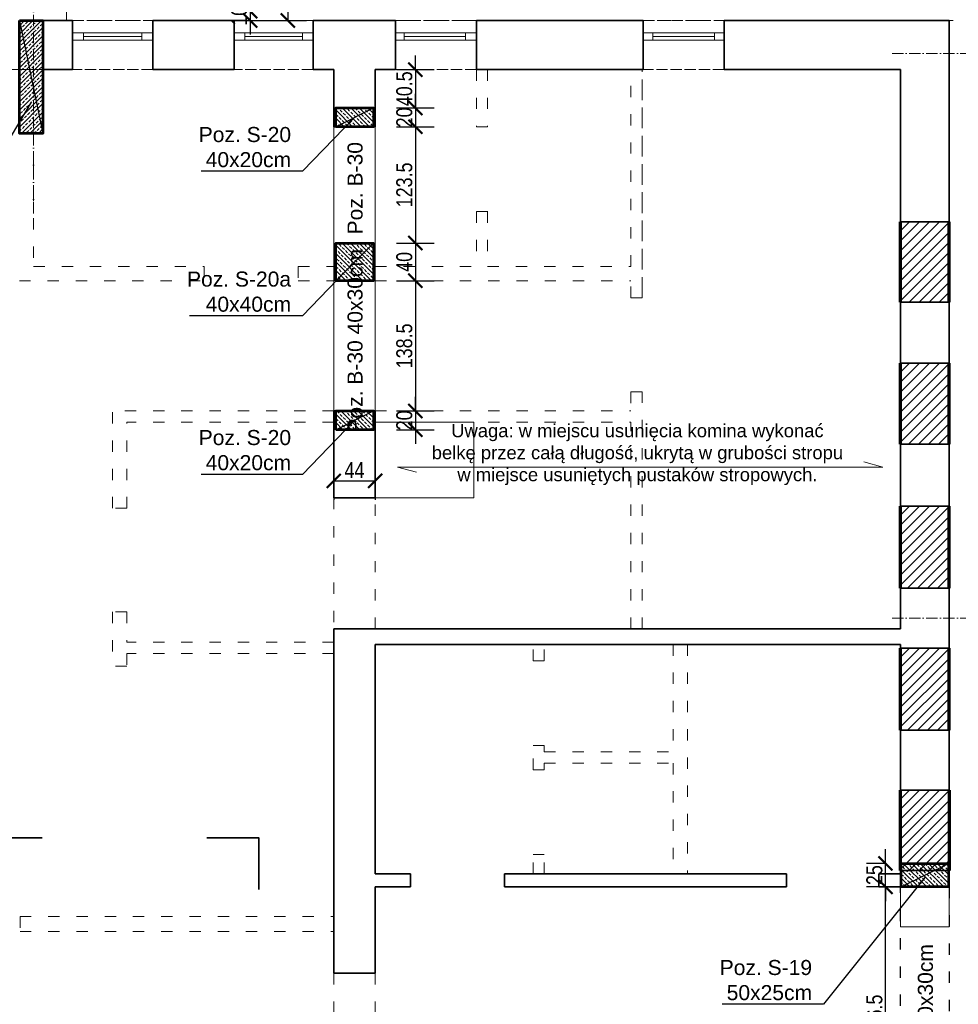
# Model space of a CAD drawing. Header units: inches. Extents: x 201967 to 338763, y -32705 to 30884.
# Tile 131 of 236: x 319949 to 320946, y 4881 to 5927. Entities that reach past the tile are written whole.
import ezdxf

# ---------------------------------------------------------------- set-up
doc = ezdxf.new("R2010")
doc.units = ezdxf.units.IN
doc.header["$MEASUREMENT"] = 0
for name, pattern in [('ACAD_ISO02W100', [15, 12, -3]), ('ACAD_ISO03W100', [30, 12, -18]), ('ACAD_ISO10W100', [18, 12, -3, 0, -3])]:
    doc.linetypes.add(name, pattern=pattern)
for name, color, linetype, lineweight in [('00 b ŚCIANY nowe-zamurowania', 242, 'Continuous', 70), ('00 d ŚCIANY wyburzenia', 254, 'WYBURZENIA', 9), ('01 a1 KONSTRUKCJA żelebet', 200, 'Continuous', 53), ('01 b KONSTRUKCJA belki', 92, 'ACAD_ISO03W100', 30), ('01h1 KONSTRUKCJA pozycje stropy', 253, 'Continuous', 13), ('01h2 KONSTRUKCJA pozycje belki', 254, 'Continuous', 13), ('01h3 KONSTRUKCJA pozycje słupy', 252, 'Continuous', 13), ('02 b ściany dziłowe cienkie', 6, 'ACAD_ISO03W100', 13), ('11 OSIE ściany', 2, 'ACAD_ISO10W100', 5), ('12 PRZERYWANE 1', 73, 'ACAD_ISO03W100', 9), ('90 WYMIAR', 155, 'Continuous', 9), ('91 PRZEKROJE', 7, 'Continuous', 35), ('_proj_MURY konstr', 1, 'Continuous', 20), ('_proj_SCHODY', 2, 'Continuous', 9), ('K_kreskowanie', 251, 'Continuous', 0), ('okna', 5, 'Continuous', 0)]:
    doc.layers.add(name, color=color, linetype=linetype, lineweight=lineweight)
doc.styles.add('100 arial', font='arial.ttf', dxfattribs={"width": 0.8, "height": 17})
doc.styles.add('arialcce', font='arial.ttf')
doc.styles.add('OPIS', font='arial.ttf')
doc.styles.add('RomanS', font='romans.shx')
doc.styles.get("Standard").update_dxf_attribs({"font": 'arial.ttf'})
doc.linetypes.add('WYBURZENIA', pattern='A,12.7,-0.01,["X",Standard,S=2.54,R=0,X=0,Y=-1.27],-0.01', length=12.72)
doc.dimstyles.new('100', dxfattribs={"dimscale": 10, "dimtxt": 17, "dimasz": 1.5, "dimexe": 2, "dimexo": 2, "dimgap": 0.3, "dimtad": 1, "dimdec": 1, "dimrnd": 0.5, "dimdsep": 46, "dimtxsty": '100 arial', "dimblk": 'ARCHTICK', "dimcen": 10, "dimclrd": 256, "dimclre": 256, "dimclrt": 256, "dimadec": 0, "dimazin": 0, "dimtfac": 1, "dimtdec": 1, "dimtix": 1, "dimtmove": 1, "dimatfit": 3, "dimfxl": 2, "dimfxlon": 1, "dimtolj": 1, "dimarcsym": 0})
doc.dimstyles.new('DIM100txt12', dxfattribs={"dimtxt": 12, "dimasz": 1.05, "dimexe": 0, "dimexo": 8, "dimgap": 4, "dimtad": 1, "dimdec": 7, "dimrnd": 0.5, "dimdsep": 46, "dimtxsty": 'RomanS', "dimblk1": 'DIM', "dimblk2": 'DIM', "dimsah": 1, "dimcen": 0.09, "dimse1": 1, "dimse2": 1, "dimclrt": 256, "dimadec": 1, "dimazin": 0, "dimtfac": 1, "dimtdec": 7, "dimtix": 1, "dimtofl": 0, "dimtmove": 2, "dimatfit": 3, "dimfxl": 1, "dimtolj": 1, "dimtzin": 0, "dimarcsym": 0})
pattern_1 = [(45, (0, -25), (-4.49013, 4.49013), []), (45, (4.49, -25), (-4.49013, 4.49013), [3.175, -1.5875])]

# ---------------------------------------------------------------- blocks, each defined once
blk = doc.blocks.new('1 osie 2 część BPPZ')
at = {"layer": '11 OSIE ściany'}
for p, q in [((-95.3, 0), (1219, 0)), ((-95.3, -600), (1219, -600))]:
    blk.add_line(p, q, dxfattribs=at)
blk = doc.blocks.new('*U1132')
at = {"lineweight": 5, "ltscale": 0.25}
h = blk.add_hatch(dxfattribs=at)
h.set_pattern_fill('ANSI33', color=5, style=0)
h.set_pattern_definition(pattern_1)
h.paths.add_polyline_path([(0, 0), (0, -25), (120, -25), (120, 0)])
blk.add_lwpolyline([(0, 0), (0, -25), (120, -25), (120, 0)], close=True)
at = {"layer": 'Defpoints'}
blk.add_line((0, 0), (120, -25), dxfattribs=at)
blk = doc.blocks.new('1 osie 1 część BPPZ')
at = {"layer": '11 OSIE ściany'}
blk.add_line((-1007.4, -170), (-1007.4, 870), dxfattribs=at)
blk = doc.blocks.new('1 przekroje jagielońska')
at = {"layer": '91 PRZEKROJE'}
for points in [[(-2172.1, -778), (-2172.1, -833), (-2117.1, -833)], [(-1887.1, -888), (-1887.1, -833), (-1942.1, -833)]]:
    blk.add_lwpolyline(points, dxfattribs=at)
blk = doc.blocks.new('*U1189')
at = {"lineweight": 5, "ltscale": 0.25}
h = blk.add_hatch(dxfattribs=at)
h.set_pattern_fill('ANSI33', color=5, style=0)
h.set_pattern_definition(pattern_1)
h.paths.add_polyline_path([(0, 0), (0, -20), (40, -20), (40, 0)])
blk.add_lwpolyline([(0, 0), (0, -20), (40, -20), (40, 0)], close=True)
at = {"layer": 'Defpoints'}
blk.add_line((0, 0), (40, -20), dxfattribs=at)
blk = doc.blocks.new('*U1171')
at = {"lineweight": 5, "ltscale": 0.25}
h = blk.add_hatch(dxfattribs=at)
h.set_pattern_fill('ANSI33', color=5, style=0)
h.set_pattern_definition(pattern_1)
h.paths.add_polyline_path([(0, 0), (0, -40), (40, -40), (40, 0)])
blk.add_lwpolyline([(0, 0), (0, -40), (40, -40), (40, 0)], close=True)
at = {"layer": 'Defpoints'}
blk.add_line((0, 0), (40, -40), dxfattribs=at)
blk = doc.blocks.new('*U1186')
at = {"lineweight": 5, "ltscale": 0.25}
h = blk.add_hatch(dxfattribs=at)
h.set_pattern_fill('ANSI33', color=5, style=0)
h.set_pattern_definition(pattern_1)
h.paths.add_polyline_path([(0, 0), (0, -25), (50, -25), (50, 0)])
blk.add_lwpolyline([(0, 0), (0, -25), (50, -25), (50, 0)], close=True)
at = {"layer": 'Defpoints'}
blk.add_line((0, 0), (50, -25), dxfattribs=at)
blk = doc.blocks.new('DIM')
for p, q in [((0, -13), (0, 13)), ((8, 0), (-8, 0))]:
    blk.add_line(p, q)
at = {"const_width": 1.71}
blk.add_lwpolyline([(5.71, 5.71), (-5.71, -5.71)], dxfattribs=at)
blk = doc.blocks.new('_ARCHTICK')
at = {"color": 0, "linetype": 'ByBlock', "const_width": 0.15}
blk.add_lwpolyline([(-0.5, -0.5), (0.5, 0.5)], dxfattribs=at)
blk = doc.blocks.new('*D1743')
at = {"layer": '90 WYMIAR', "lineweight": -2, "transparency": 16777216}
for p, q in [((322365.5, 6120.9), (322405.5, 6120.9)), ((322385.5, 5890.9), (322385.5, 6120.9)), ((322365.5, 5890.9), (322405.5, 5890.9))]:
    blk.add_line(p, q, dxfattribs=at)
at = {"layer": 'Defpoints', "color": 0, "transparency": 16777216}
for p in [(320064.1, 6120.9), (322385.5, 6120.9), (322190.5, 5890.9)]:
    blk.add_point(p, dxfattribs=at)
at = {"layer": '90 WYMIAR', "lineweight": -2, "transparency": 16777216, "xscale": 15, "yscale": 15, "zscale": 15}
for p, rotation in [((322385.5, 6120.9), 90), ((322385.5, 5890.9), 270)]:
    blk.add_blockref('_ARCHTICK', p, dxfattribs=dict(at, rotation=rotation))
at = {"layer": '90 WYMIAR', "transparency": 16777216, "insert": (322373.8, 6005.9), "char_height": 17, "attachment_point": 5, "rotation": 90, "style": '100 arial'}
blk.add_mtext('\\A1;230', dxfattribs=at)
blk = doc.blocks.new('*D1767')
at = {"layer": '90 WYMIAR', "lineweight": -2, "transparency": 16777216}
for p, q in [((320936.7, 6135.6), (320936.7, 6175.6)), ((320956.5, 6135.6), (320956.5, 6175.6)), ((320936.7, 6155.6), (320921.7, 6155.6)), ((320956.5, 6155.6), (320936.7, 6155.6)), ((320956.5, 6155.6), (320971.5, 6155.6))]:
    blk.add_line(p, q, dxfattribs=at)
at = {"layer": 'Defpoints', "color": 0, "transparency": 16777216}
for p in [(320936.7, 6155.6), (320936.7, 5924.1), (320956.5, 5890.9)]:
    blk.add_point(p, dxfattribs=at)
at = {"layer": '90 WYMIAR', "lineweight": -2, "transparency": 16777216, "xscale": 15, "yscale": 15, "zscale": 15}
blk.add_blockref('_ARCHTICK', (320936.7, 6155.6), dxfattribs=at)
at = {"layer": '90 WYMIAR', "lineweight": -2, "transparency": 16777216, "xscale": 15, "yscale": 15, "zscale": 15, "rotation": 180}
blk.add_blockref('_ARCHTICK', (320956.5, 6155.6), dxfattribs=at)
at = {"layer": '90 WYMIAR', "transparency": 16777216, "insert": (320946.6, 6167.3), "char_height": 17, "attachment_point": 5, "style": '100 arial'}
blk.add_mtext('\\A1;20', dxfattribs=at)
blk = doc.blocks.new('*D1732')
at = {"layer": '90 WYMIAR', "lineweight": -2, "transparency": 16777216}
for p, q in [((320194.3, 5935.9), (320194.3, 5950.9)), ((320174.3, 5935.9), (320214.3, 5935.9)), ((320194.3, 5935.9), (320194.3, 5925.9)), ((320174.3, 5925.9), (320214.3, 5925.9)), ((320194.3, 5925.9), (320194.3, 5910.9))]:
    blk.add_line(p, q, dxfattribs=at)
at = {"layer": 'Defpoints', "color": 0, "transparency": 16777216}
for p in [(319979.1, 5935.9), (320057.7, 5925.9), (320194.3, 5925.9)]:
    blk.add_point(p, dxfattribs=at)
at = {"layer": '90 WYMIAR', "lineweight": -2, "transparency": 16777216, "xscale": 15, "yscale": 15, "zscale": 15}
for p, rotation in [((320194.3, 5935.9), 270), ((320194.3, 5925.9), 90)]:
    blk.add_blockref('_ARCHTICK', p, dxfattribs=dict(at, rotation=rotation))
at = {"layer": '90 WYMIAR', "transparency": 16777216, "insert": (320182.7, 5930.9), "char_height": 17, "attachment_point": 5, "rotation": 90, "style": '100 arial'}
blk.add_mtext('\\A1;10', dxfattribs=at)
blk = doc.blocks.new('*D1719')
at = {"layer": '90 WYMIAR', "lineweight": -2, "transparency": 16777216}
for p, q in [((320214.3, 6120.9), (320254.3, 6120.9)), ((320234.3, 6120.9), (320234.3, 5925.9)), ((320214.3, 5925.9), (320254.3, 5925.9))]:
    blk.add_line(p, q, dxfattribs=at)
at = {"layer": 'Defpoints', "color": 0, "transparency": 16777216}
for p in [(319964.1, 6120.9), (320073.6, 5925.9), (320234.3, 5925.9)]:
    blk.add_point(p, dxfattribs=at)
at = {"layer": '90 WYMIAR', "lineweight": -2, "transparency": 16777216, "xscale": 15, "yscale": 15, "zscale": 15}
for p, rotation in [((320234.3, 6120.9), 90), ((320234.3, 5925.9), 270)]:
    blk.add_blockref('_ARCHTICK', p, dxfattribs=dict(at, rotation=rotation))
at = {"layer": '90 WYMIAR', "transparency": 16777216, "insert": (320222.7, 6023.4), "char_height": 17, "attachment_point": 5, "rotation": 90, "style": '100 arial'}
blk.add_mtext('\\A1;195', dxfattribs=at)
blk = doc.blocks.new('*D1960')
at = {"layer": '90 WYMIAR', "lineweight": -2, "transparency": 16777216}
for p, q in [((320369.8, 5873.7), (320369.8, 5888.7)), ((320349.8, 5873.7), (320389.8, 5873.7)), ((320369.8, 5873.7), (320369.8, 5833)), ((320349.8, 5833), (320389.8, 5833)), ((320369.8, 5833), (320369.8, 5818))]:
    blk.add_line(p, q, dxfattribs=at)
at = {"layer": 'Defpoints', "color": 0, "transparency": 16777216}
for p in [(320327.1, 5873.7), (320325.1, 5833), (320369.8, 5833)]:
    blk.add_point(p, dxfattribs=at)
at = {"layer": '90 WYMIAR', "lineweight": -2, "transparency": 16777216, "xscale": 15, "yscale": 15, "zscale": 15}
for p, rotation in [((320369.8, 5873.7), 270), ((320369.8, 5833), 90)]:
    blk.add_blockref('_ARCHTICK', p, dxfattribs=dict(at, rotation=rotation))
at = {"layer": '90 WYMIAR', "transparency": 16777216, "insert": (320358.1, 5853.4), "char_height": 17, "attachment_point": 5, "rotation": 90, "style": '100 arial'}
blk.add_mtext('\\A1;40.5', dxfattribs=at)
blk = doc.blocks.new('*D1961')
at = {"layer": '90 WYMIAR', "lineweight": -2, "transparency": 16777216}
for p, q in [((320369.8, 5833), (320369.8, 5848)), ((320349.8, 5833), (320389.8, 5833)), ((320369.8, 5833), (320369.8, 5813)), ((320349.8, 5813), (320389.8, 5813)), ((320369.8, 5813), (320369.8, 5798))]:
    blk.add_line(p, q, dxfattribs=at)
at = {"layer": 'Defpoints', "color": 0, "transparency": 16777216}
for p in [(320325.1, 5833), (320325.1, 5813), (320369.8, 5813)]:
    blk.add_point(p, dxfattribs=at)
at = {"layer": '90 WYMIAR', "lineweight": -2, "transparency": 16777216, "xscale": 15, "yscale": 15, "zscale": 15}
for p, rotation in [((320369.8, 5833), 270), ((320369.8, 5813), 90)]:
    blk.add_blockref('_ARCHTICK', p, dxfattribs=dict(at, rotation=rotation))
at = {"layer": '90 WYMIAR', "transparency": 16777216, "insert": (320358.1, 5823), "char_height": 17, "attachment_point": 5, "rotation": 90, "style": '100 arial'}
blk.add_mtext('\\A1;20', dxfattribs=at)
blk = doc.blocks.new('*D1962')
at = {"layer": '90 WYMIAR', "lineweight": -2, "transparency": 16777216}
for p, q in [((320349.8, 5813), (320389.8, 5813)), ((320369.8, 5813), (320369.8, 5689.5)), ((320349.8, 5689.5), (320389.8, 5689.5))]:
    blk.add_line(p, q, dxfattribs=at)
at = {"layer": 'Defpoints', "color": 0, "transparency": 16777216}
for p in [(320325.1, 5813), (320325.1, 5689.5), (320369.8, 5689.5)]:
    blk.add_point(p, dxfattribs=at)
at = {"layer": '90 WYMIAR', "lineweight": -2, "transparency": 16777216, "xscale": 15, "yscale": 15, "zscale": 15}
for p, rotation in [((320369.8, 5813), 90), ((320369.8, 5689.5), 270)]:
    blk.add_blockref('_ARCHTICK', p, dxfattribs=dict(at, rotation=rotation))
at = {"layer": '90 WYMIAR', "transparency": 16777216, "insert": (320358.1, 5751.3), "char_height": 17, "attachment_point": 5, "rotation": 90, "style": '100 arial'}
blk.add_mtext('\\A1;123.5', dxfattribs=at)
blk = doc.blocks.new('*D1963')
at = {"layer": '90 WYMIAR', "lineweight": -2, "transparency": 16777216}
for p, q in [((320349.8, 5689.5), (320389.8, 5689.5)), ((320369.8, 5689.5), (320369.8, 5649.5)), ((320349.8, 5649.5), (320389.8, 5649.5))]:
    blk.add_line(p, q, dxfattribs=at)
at = {"layer": 'Defpoints', "color": 0, "transparency": 16777216}
for p in [(320325.1, 5689.5), (320325.1, 5649.5), (320369.8, 5649.5)]:
    blk.add_point(p, dxfattribs=at)
at = {"layer": '90 WYMIAR', "lineweight": -2, "transparency": 16777216, "xscale": 15, "yscale": 15, "zscale": 15}
for p, rotation in [((320369.8, 5689.5), 90), ((320369.8, 5649.5), 270)]:
    blk.add_blockref('_ARCHTICK', p, dxfattribs=dict(at, rotation=rotation))
at = {"layer": '90 WYMIAR', "transparency": 16777216, "insert": (320358.1, 5669.5), "char_height": 17, "attachment_point": 5, "rotation": 90, "style": '100 arial'}
blk.add_mtext('\\A1;40', dxfattribs=at)
blk = doc.blocks.new('*D1964')
at = {"layer": '90 WYMIAR', "lineweight": -2, "transparency": 16777216}
for p, q in [((320349.8, 5649.5), (320389.8, 5649.5)), ((320369.8, 5649.5), (320369.8, 5511.2)), ((320349.8, 5511.2), (320389.8, 5511.2))]:
    blk.add_line(p, q, dxfattribs=at)
at = {"layer": 'Defpoints', "color": 0, "transparency": 16777216}
for p in [(320325.1, 5649.5), (320325.1, 5511.2), (320369.8, 5511.2)]:
    blk.add_point(p, dxfattribs=at)
at = {"layer": '90 WYMIAR', "lineweight": -2, "transparency": 16777216, "xscale": 15, "yscale": 15, "zscale": 15}
for p, rotation in [((320369.8, 5649.5), 90), ((320369.8, 5511.2), 270)]:
    blk.add_blockref('_ARCHTICK', p, dxfattribs=dict(at, rotation=rotation))
at = {"layer": '90 WYMIAR', "transparency": 16777216, "insert": (320358.1, 5580.3), "char_height": 17, "attachment_point": 5, "rotation": 90, "style": '100 arial'}
blk.add_mtext('\\A1;138.5', dxfattribs=at)
blk = doc.blocks.new('*D1965')
at = {"layer": '90 WYMIAR', "lineweight": -2, "transparency": 16777216}
for p, q in [((320369.8, 5511.2), (320369.8, 5526.2)), ((320349.8, 5511.2), (320389.8, 5511.2)), ((320369.8, 5511.2), (320369.8, 5491.2)), ((320349.8, 5491.2), (320389.8, 5491.2)), ((320369.8, 5491.2), (320369.8, 5476.2))]:
    blk.add_line(p, q, dxfattribs=at)
at = {"layer": 'Defpoints', "color": 0, "transparency": 16777216}
for p in [(320325.1, 5511.2), (320325.1, 5491.2), (320369.8, 5491.2)]:
    blk.add_point(p, dxfattribs=at)
at = {"layer": '90 WYMIAR', "lineweight": -2, "transparency": 16777216, "xscale": 15, "yscale": 15, "zscale": 15}
for p, rotation in [((320369.8, 5511.2), 270), ((320369.8, 5491.2), 90)]:
    blk.add_blockref('_ARCHTICK', p, dxfattribs=dict(at, rotation=rotation))
at = {"layer": '90 WYMIAR', "transparency": 16777216, "insert": (320358.1, 5501.2), "char_height": 17, "attachment_point": 5, "rotation": 90, "style": '100 arial'}
blk.add_mtext('\\A1;20', dxfattribs=at)
blk = doc.blocks.new('*D1967')
at = {"layer": '90 WYMIAR', "lineweight": -2, "transparency": 16777216}
for p, q in [((320869.1, 5005.6), (320849.1, 5005.6)), ((320869.1, 4729.2), (320869.1, 5005.6)), ((320869.1, 4729.2), (320849.1, 4729.2))]:
    blk.add_line(p, q, dxfattribs=at)
at = {"layer": 'Defpoints', "color": 0, "transparency": 16777216}
for p in [(320869.1, 5005.6), (320885.9, 5005.6), (320885.9, 4729.2)]:
    blk.add_point(p, dxfattribs=at)
at = {"layer": '90 WYMIAR', "lineweight": -2, "transparency": 16777216, "xscale": 15, "yscale": 15, "zscale": 15}
for p, rotation in [((320869.1, 5005.6), 90), ((320869.1, 4729.2), 270)]:
    blk.add_blockref('_ARCHTICK', p, dxfattribs=dict(at, rotation=rotation))
at = {"layer": '90 WYMIAR', "transparency": 16777216, "insert": (320857.4, 4867.4), "char_height": 17, "attachment_point": 5, "rotation": 90, "style": '100 arial'}
blk.add_mtext('\\A1;276.5', dxfattribs=at)
blk = doc.blocks.new('*D1968')
at = {"layer": '90 WYMIAR', "lineweight": -2, "transparency": 16777216}
for p, q in [((320869.1, 5030.6), (320869.1, 5045.6)), ((320869.1, 5030.6), (320849.1, 5030.6)), ((320869.1, 5005.6), (320869.1, 5030.6)), ((320869.1, 5005.6), (320849.1, 5005.6)), ((320869.1, 5005.6), (320869.1, 4990.6))]:
    blk.add_line(p, q, dxfattribs=at)
at = {"layer": 'Defpoints', "color": 0, "transparency": 16777216}
for p in [(320869.1, 5030.6), (320885.9, 5030.6), (320885.9, 5005.6)]:
    blk.add_point(p, dxfattribs=at)
at = {"layer": '90 WYMIAR', "lineweight": -2, "transparency": 16777216, "xscale": 15, "yscale": 15, "zscale": 15}
for p, rotation in [((320869.1, 5030.6), 270), ((320869.1, 5005.6), 90)]:
    blk.add_blockref('_ARCHTICK', p, dxfattribs=dict(at, rotation=rotation))
at = {"layer": '90 WYMIAR', "transparency": 16777216, "insert": (320857.4, 5018.1), "char_height": 17, "attachment_point": 5, "rotation": 90, "style": '100 arial'}
blk.add_mtext('\\A1;25', dxfattribs=at)
blk = doc.blocks.new('*D1977')
at = {"layer": '90 WYMIAR', "lineweight": -2, "transparency": 16777216}
for p, q in [((320283.1, 5456.8), (320283.1, 5416.8)), ((320327.1, 5456.8), (320327.1, 5416.8)), ((320283.1, 5436.8), (320327.1, 5436.8))]:
    blk.add_line(p, q, dxfattribs=at)
at = {"layer": 'Defpoints', "color": 0, "transparency": 16777216}
for p in [(320283.1, 5511.2), (320327.1, 5511.2), (320327.1, 5436.8)]:
    blk.add_point(p, dxfattribs=at)
at = {"layer": '90 WYMIAR', "lineweight": -2, "transparency": 16777216, "xscale": 15, "yscale": 15, "zscale": 15, "rotation": 180}
blk.add_blockref('_ARCHTICK', (320283.1, 5436.8), dxfattribs=at)
at = {"layer": '90 WYMIAR', "lineweight": -2, "transparency": 16777216, "xscale": 15, "yscale": 15, "zscale": 15}
blk.add_blockref('_ARCHTICK', (320327.1, 5436.8), dxfattribs=at)
at = {"layer": '90 WYMIAR', "transparency": 16777216, "insert": (320305.1, 5448.3), "char_height": 17, "attachment_point": 5, "style": '100 arial'}
blk.add_mtext('\\A1;44', dxfattribs=at)

msp = doc.modelspace()

# ---------------------------------------------------------------- hatches: boundary and pattern name
at = {"layer": '_proj_MURY konstr'}
h = msp.add_hatch(dxfattribs=at)
h.set_pattern_fill('ANSI31', scale=60, angle=360)
h.set_pattern_definition([(45, (214354.1264, -5591.933), (-5.30330086, 5.30330086), [])])
h.paths.add_polyline_path([(320936.74, 5711.87), (320885.14, 5711.87), (320885.14, 5626.87), (320936.74, 5626.87)])
h = msp.add_hatch(dxfattribs=at)
h.set_pattern_fill('ANSI31', scale=60, angle=360)
h.set_pattern_definition([(45, (214354.1264, -5741.933), (-5.30330086, 5.30330086), [])])
h.paths.add_polyline_path([(320936.74, 5561.87), (320885.14, 5561.87), (320885.14, 5475.87), (320936.74, 5475.87)])
h = msp.add_hatch(dxfattribs=at)
h.set_pattern_fill('ANSI31', scale=60, angle=360)
h.set_pattern_definition([(45, (214354.1264, -5893.933), (-5.30330086, 5.30330086), [])])
h.paths.add_polyline_path([(320936.74, 5409.87), (320885.14, 5409.87), (320885.14, 5322.87), (320936.74, 5322.87)])
h = msp.add_hatch(dxfattribs=at)
h.set_pattern_fill('ANSI31', scale=60, angle=360)
h.set_pattern_definition([(45, (214354.1264, -6044.641), (-5.30330086, 5.30330086), [])])
h.paths.add_polyline_path([(320936.74, 5259.16), (320885.14, 5259.16), (320885.14, 5172.16), (320936.74, 5172.16)])
h = msp.add_hatch(dxfattribs=at)
h.set_pattern_fill('ANSI31', scale=60, angle=360)
h.set_pattern_definition([(45, (214354.1264, -6195.641), (-5.30330086, 5.30330086), [])])
h.paths.add_polyline_path([(320936.74, 5108.16), (320885.14, 5108.16), (320885.14, 5023.16), (320936.74, 5023.16)])

# ---------------------------------------------------------------- linework, layer by layer
at = {"layer": '00 b ŚCIANY nowe-zamurowania'}
for p, q in [((320885.14, 5626.87), (320885.14, 5711.87)), ((320936.74, 5626.87), (320936.74, 5711.87)), ((320885.14, 5475.87), (320885.14, 5561.87)), ((320936.74, 5475.87), (320936.74, 5561.87)), ((320885.14, 5322.87), (320885.14, 5409.87)), ((320936.74, 5322.87), (320936.74, 5409.87)), ((320885.14, 5172.16), (320885.14, 5259.16)), ((320936.74, 5172.16), (320936.74, 5259.16)), ((320885.14, 5023.16), (320885.14, 5108.16)), ((320936.74, 5108.16), (320936.74, 5023.16))]:
    msp.add_line(p, q, dxfattribs=at)
at = {"layer": '00 d ŚCIANY wyburzenia', "ltscale": 2}
for p, q in [((319974.13, 5873.75), (319727.14, 5873.75)), ((320283.14, 5511.15), (320283.14, 5813.04)), ((320327.14, 5511.15), (320327.14, 5813.04)), ((320431.74, 5499.15), (320327.14, 5499.15)), ((320431.74, 5418.75), (320431.74, 5499.15)), ((320431.74, 5418.75), (320327.14, 5418.75))]:
    msp.add_line(p, q, dxfattribs=at)
msp.add_lwpolyline([(320885.14, 4963.16), (320936.74, 4963.16), (320936.74, 5005.59), (320885.14, 5005.59)], close=True, dxfattribs=at)
at = {"layer": '01 b KONSTRUKCJA belki'}
msp.add_lwpolyline([(320936.74, 4729.16), (320885.14, 4729.16), (320885.14, 5005.59), (320936.74, 5005.59)], close=True, dxfattribs=at)
at = {"layer": '01h1 KONSTRUKCJA pozycje stropy'}
msp.add_lwpolyline([(320370.85, 5446.11), (320350.69, 5451.54), (320866.42, 5451.54), (320846.27, 5456.97)], dxfattribs=at)
at = {"layer": '02 b ściany dziłowe cienkie'}
for p, q in [((320434.54, 5873.91), (320434.54, 5813.04)), ((320446.54, 5873.91), (320446.54, 5813.04)), ((320598.74, 5664.48), (320598.74, 5873.75)), ((320610.74, 5641.4), (320610.74, 5873.75)), ((320610.74, 5631.41), (320610.74, 5873.75)), ((319964.12, 5805.87), (319964.12, 5664.48)), ((320446.54, 5813.04), (320434.54, 5813.04)), ((320446.66, 5723.04), (320434.66, 5723.04)), ((320434.66, 5723.04), (320434.66, 5664.48)), ((320446.54, 5723.04), (320446.54, 5664.48)), ((319964.12, 5664.48), (320145.37, 5664.48)), ((320145.37, 5664.48), (320145.37, 5649.48)), ((320245.37, 5664.48), (320245.37, 5649.48)), ((320245.37, 5664.48), (320283.14, 5664.48)), ((320327.14, 5664.48), (320434.66, 5664.48)), ((320446.54, 5664.48), (320598.74, 5664.48)), ((319949.12, 5649.48), (320145.37, 5649.48)), ((320245.37, 5649.48), (320283.14, 5649.48)), ((320327.14, 5649.48), (320598.74, 5649.48)), ((320598.74, 5631.41), (320598.74, 5649.48)), ((320610.74, 5631.41), (320598.74, 5631.41)), ((320610.74, 5531.41), (320598.74, 5531.41)), ((320598.74, 5531.41), (320598.75, 5511.28)), ((320610.74, 5279.75), (320610.74, 5531.41)), ((320283.14, 5511.15), (320048.14, 5511.15)), ((320048.14, 5407.78), (320048.14, 5511.15)), ((320327.14, 5511.15), (320598.75, 5511.28)), ((320063.14, 5407.78), (320063.14, 5499.15)), ((320283.14, 5499.15), (320063.14, 5499.15)), ((320327.1, 5499.15), (320598.74, 5499.15)), ((320598.74, 5279.75), (320598.74, 5499.15)), ((320063.14, 5407.78), (320048.14, 5407.78)), ((320048.14, 5297.78), (320048.14, 5240.01)), ((320063.14, 5297.78), (320048.14, 5297.78)), ((320063.14, 5297.78), (320063.14, 5265.59)), ((320283.14, 5265.59), (320063.14, 5265.59)), ((320494.73, 5245.83), (320494.74, 5263.16)), ((320506.74, 5245.83), (320506.74, 5263.16)), ((320643.74, 5263.16), (320643.74, 5149.1)), ((320658.74, 5263.16), (320658.74, 5019.59)), ((320063.14, 5253.59), (320063.14, 5240.01)), ((320283.14, 5253.59), (320063.14, 5253.59)), ((320063.14, 5240.01), (320048.14, 5240.01)), ((320506.74, 5245.83), (320494.73, 5245.83)), ((320494.73, 5129.91), (320494.74, 5155.83)), ((320506.74, 5155.83), (320494.74, 5155.83)), ((320506.74, 5149.1), (320506.74, 5155.83)), ((320506.74, 5149.1), (320643.74, 5149.1)), ((320506.74, 5137.1), (320643.74, 5137.1)), ((320506.74, 5129.91), (320506.74, 5137.1)), ((320643.74, 5137.1), (320643.74, 5019.59)), ((320506.74, 5129.91), (320494.73, 5129.91)), ((320494.73, 5019.59), (320494.73, 5039.91)), ((320506.74, 5039.91), (320494.73, 5039.91)), ((320506.74, 5019.59), (320506.74, 5039.91)), ((319949.82, 4974.16), (320283.14, 4974.16)), ((319949.82, 4974.16), (319949.82, 4958.16)), ((319949.82, 4958.16), (320283.14, 4958.16))]:
    msp.add_line(p, q, dxfattribs=at)
at = {"layer": '12 PRZERYWANE 1', "linetype": 'ACAD_ISO03W100'}
for points in [[(320283.14, 5279.75), (320327.14, 5279.75), (320327.14, 5418.75), (320283.14, 5418.75)], [(320327.14, 4811.8), (320283.14, 4811.8), (320283.14, 4913.8), (320327.14, 4913.8)]]:
    msp.add_lwpolyline(points, close=True, dxfattribs=at)
at = {"layer": '_proj_MURY konstr', "color": 3, "lineweight": 35}
for p, q in [((319949.12, 5925.91), (320005.74, 5925.87)), ((320005.74, 5873.75), (320005.74, 5925.87)), ((320090.74, 5925.87), (320177.14, 5925.87)), ((320090.74, 5873.75), (320090.74, 5925.87)), ((320090.74, 5873.75), (320090.74, 5925.87)), ((320177.14, 5873.75), (320177.14, 5925.87)), ((320261.14, 5925.87), (320348.54, 5925.87)), ((320261.14, 5873.75), (320261.14, 5925.87)), ((320348.54, 5873.75), (320348.54, 5925.87)), ((320434.54, 5925.87), (320611.74, 5925.87)), ((320434.54, 5873.75), (320434.54, 5925.87)), ((320611.74, 5873.75), (320611.74, 5925.9)), ((320697.74, 5873.75), (320697.74, 5925.9)), ((320697.74, 5925.87), (320936.74, 5925.87)), ((320936.74, 5711.87), (320936.74, 5925.87)), ((319974.13, 5873.75), (320005.74, 5873.75)), ((320090.74, 5873.75), (320177.14, 5873.75)), ((320261.14, 5873.75), (320283.14, 5873.75)), ((320327.14, 5873.75), (320348.54, 5873.75)), ((320434.54, 5873.75), (320611.74, 5873.75)), ((320697.74, 5873.75), (320885.14, 5873.75)), ((320885.14, 5711.87), (320885.14, 5873.75)), ((320885.14, 5711.87), (320936.74, 5711.87)), ((320885.14, 5626.87), (320936.74, 5626.87)), ((320885.14, 5561.87), (320885.14, 5626.87)), ((320936.74, 5561.87), (320936.74, 5626.87)), ((320885.14, 5561.87), (320936.74, 5561.87)), ((320283.14, 5428.3), (320283.14, 5511.15)), ((320327.14, 5511.15), (320283.14, 5511.15)), ((320327.14, 5418.75), (320327.09, 5511.15)), ((320885.14, 5475.87), (320936.74, 5475.87)), ((320885.14, 5409.87), (320885.14, 5475.87)), ((320936.74, 5409.87), (320936.74, 5475.87)), ((320283.14, 5418.75), (320283.14, 5428.3)), ((320283.14, 5418.75), (320327.14, 5418.75)), ((320885.14, 5409.87), (320936.74, 5409.87)), ((320885.14, 5322.87), (320936.74, 5322.87)), ((320885.14, 5279.75), (320885.14, 5322.87)), ((320936.74, 5259.16), (320936.74, 5322.87)), ((320283.14, 5279.75), (320885.14, 5279.75)), ((320283.14, 4979.16), (320283.14, 5279.75)), ((320327.14, 5019.59), (320327.14, 5263.16)), ((320327.14, 5263.16), (320885.14, 5263.16)), ((320885.14, 5259.16), (320885.14, 5263.16)), ((320885.14, 5259.16), (320936.74, 5259.16)), ((320885.14, 5172.16), (320936.74, 5172.16)), ((320885.14, 5108.16), (320885.14, 5172.16)), ((320936.74, 5108.16), (320936.74, 5172.16)), ((320885.14, 5108.16), (320936.74, 5108.16)), ((320885.14, 5023.16), (320936.74, 5023.16)), ((320885.14, 5019.59), (320885.14, 5023.16)), ((320936.74, 5023.16), (320936.74, 5005.59)), ((320327.14, 5019.59), (320364.58, 5019.59)), ((320364.58, 5019.59), (320364.58, 5005.59)), ((320464.58, 5019.59), (320764.14, 5019.59)), ((320464.58, 5005.59), (320464.58, 5019.59)), ((320764.14, 5005.59), (320764.14, 5019.59)), ((320862.14, 5005.59), (320862.14, 5019.59)), ((320862.14, 5019.59), (320885.14, 5019.59)), ((320327.14, 4913.8), (320327.14, 5005.59)), ((320327.14, 5005.59), (320364.58, 5005.59)), ((320464.58, 5005.59), (320764.14, 5005.59)), ((320862.14, 5005.59), (320885.14, 5005.59)), ((320885.14, 5005.59), (320936.74, 5005.59)), ((320283.14, 4913.8), (320283.14, 4979.16)), ((320283.14, 4913.8), (320327.14, 4913.8))]:
    msp.add_line(p, q, dxfattribs=at)
msp.add_lwpolyline([(320283.14, 5873.75), (320283.14, 5813.04), (320327.14, 5813.04), (320327.14, 5873.75)], dxfattribs=at)
at = {"layer": '_proj_SCHODY', "color": 2, "linetype": 'ACAD_ISO03W100'}
msp.add_lwpolyline([(316934.74, 6155.87), (319269.12, 6155.87), (319269.12, 6636.28), (319999.12, 6658.18), (319999.12, 5925.91), (321822.97, 5925.87), (322125.46, 4378.57), (322125.47, 3215.48), (320936.52, 3215.47), (320936.74, 4061.87), (319670.74, 4061.87), (319670.75, 4159.87), (316934.74, 4159.87)], close=True, dxfattribs=at)
at = {"layer": 'K_kreskowanie', "linetype": 'ACAD_ISO02W100'}
for p, q in [((320005.74, 5925.87), (320090.74, 5925.87)), ((320177.14, 5925.87), (320261.14, 5925.87)), ((320348.54, 5925.87), (320434.54, 5925.87)), ((320611.74, 5925.86), (320697.74, 5925.86)), ((320090.74, 5873.75), (320005.74, 5873.75)), ((320090.74, 5873.75), (320005.74, 5873.75)), ((320261.14, 5873.75), (320177.14, 5873.75)), ((320434.54, 5873.75), (320348.54, 5873.75)), ((320697.74, 5873.75), (320610.74, 5873.75))]:
    msp.add_line(p, q, dxfattribs=at)
at = {"layer": 'okna'}
for p, q in [((320017.11, 5904.87), (320017.11, 5912.87)), ((320079.37, 5904.87), (320079.37, 5912.87)), ((320188.51, 5904.87), (320188.51, 5912.87)), ((320249.77, 5904.87), (320249.77, 5912.87)), ((320357.91, 5904.87), (320357.91, 5912.87)), ((320423.17, 5904.87), (320423.17, 5912.87)), ((320079.37, 5908.87), (320017.11, 5908.87)), ((320249.77, 5908.87), (320188.51, 5908.87)), ((320423.17, 5908.87), (320357.91, 5908.87))]:
    msp.add_line(p, q, dxfattribs=at)
at = {"layer": 'okna', "color": 7}
for p, q in [((320622.11, 5904.87), (320622.11, 5912.87)), ((320687.37, 5904.87), (320687.37, 5912.87)), ((320687.37, 5908.87), (320622.11, 5908.87))]:
    msp.add_line(p, q, dxfattribs=at)
at = {"layer": 'okna'}
for points in [[(320090.74, 5912.87), (320005.74, 5912.87), (320005.74, 5904.87), (320090.74, 5904.87)], [(320261.14, 5912.87), (320177.14, 5912.87), (320177.14, 5904.87), (320261.14, 5904.87)], [(320434.54, 5912.87), (320348.54, 5912.87), (320348.54, 5904.87), (320434.54, 5904.87)]]:
    msp.add_lwpolyline(points, close=True, dxfattribs=at)
at = {"layer": 'okna', "color": 7}
msp.add_lwpolyline([(320697.74, 5912.87), (320611.74, 5912.87), (320611.74, 5904.87), (320697.74, 5904.87)], close=True, dxfattribs=at)

# ---------------------------------------------------------------- block references
at = {"layer": '01 a1 KONSTRUKCJA żelebet', "xscale": -1}
for name, p, rotation in [('*U1132', (319949.13, 5925.87), 90), ('*U1189', (320285.14, 5813.04), 180), ('*U1171', (320285.14, 5649.48), 180), ('*U1189', (320285.14, 5491.15), 180), ('*U1186', (320885.94, 5005.59), 180)]:
    msp.add_blockref(name, p, dxfattribs=dict(at, rotation=rotation))
at = {"layer": '11 OSIE ściany'}
for name in ['1 osie 1 część BPPZ', '1 osie 2 część BPPZ']:
    msp.add_blockref(name, (320971.52, 5890.87), dxfattribs=at)
at = {"layer": '91 PRZEKROJE'}
msp.add_blockref('1 przekroje jagielońska', (322090.52, 5890.87), dxfattribs=at)

# ---------------------------------------------------------------- texts
at = {"layer": '01h1 KONSTRUKCJA pozycje stropy', "insert": (320605.64, 5464.76), "char_height": 14, "width": 438.5927, "attachment_point": 5, "style": 'arialcce'}
msp.add_mtext('Uwaga: w miejscu usunięcia komina wykonać belkę przez całą długość, ukrytą w grubości stropu w miejsce usuniętych pustaków stropowych.', dxfattribs=at)
at = {"layer": '01h2 KONSTRUKCJA pozycje belki', "char_height": 16, "attachment_point": 5, "rotation": 90, "style": 'OPIS'}
for s, insert in [('Poz. B-30', (320305.8, 5747.73)), ('Poz. B-30 40x30cm', (320305.8, 5585.63)), ('Poz. B-29 50x30cm', (320911.6, 4847.29))]:
    msp.add_mtext(s, dxfattribs=dict(at, insert=insert))
at = {"layer": '01h3 KONSTRUKCJA pozycje słupy', "char_height": 16, "attachment_point": 6, "style": 'OPIS'}
for s, insert in [('Poz. S-20\\P40x20cm', (320237.75, 5791.34)), ('Poz. S-20a\\P40x40cm', (320237.75, 5637.79)), ('Poz. S-20\\P40x20cm', (320237.75, 5469.46)), ('Poz. S-19\\P50x25cm', (320791.15, 4906.51))]:
    msp.add_mtext(s, dxfattribs=dict(at, insert=insert))

# ---------------------------------------------------------------- dimensions: what is measured, and where the dimension line sits
at = {"layer": '90 WYMIAR'}
for base, p1, p2, picture, middle in [((320936.74, 6155.57), (320956.52, 5890.87), (320936.74, 5924.07), '*D1767', (320946.63, 6167.25)), ((320327.14, 5436.81), (320283.14, 5511.15), (320327.14, 5511.15), '*D1977', (320305.14, 5448.31))]:
    dim = msp.add_linear_dim(base=base, p1=p1, p2=p2, dimstyle='100', dxfattribs=at)
    dim.commit()
    dim.dimension.update_dxf_attribs({"geometry": picture, "text_midpoint": middle})
for base, p1, p2, picture, middle in [((320234.33, 5925.87), (319964.12, 6120.87), (320073.55, 5925.87), '*D1719', (320222.65, 6023.37)), ((322385.52, 6120.87), (322190.52, 5890.87), (320064.12, 6120.87), '*D1743', (322373.84, 6005.87)), ((320194.33, 5925.87), (319979.12, 5935.91), (320057.74, 5925.87), '*D1732', (320182.65, 5930.89)), ((320369.76, 5833.04), (320327.14, 5873.75), (320325.14, 5833.04), '*D1960', (320358.08, 5853.39)), ((320369.76, 5813.04), (320325.14, 5833.04), (320325.14, 5813.04), '*D1961', (320358.08, 5823.04)), ((320369.76, 5689.48), (320325.14, 5813.04), (320325.14, 5689.48), '*D1962', (320358.07, 5751.26)), ((320369.76, 5649.48), (320325.14, 5689.48), (320325.14, 5649.48), '*D1963', (320358.08, 5669.48)), ((320369.76, 5511.15), (320325.14, 5649.48), (320325.14, 5511.15), '*D1964', (320358.07, 5580.32)), ((320369.76, 5491.15), (320325.14, 5511.15), (320325.14, 5491.15), '*D1965', (320358.08, 5501.15)), ((320869.07, 5030.59), (320885.94, 5005.59), (320885.94, 5030.59), '*D1968', (320857.39, 5018.09)), ((320869.07, 5005.59), (320885.94, 4729.16), (320885.94, 5005.59), '*D1967', (320857.39, 4867.37))]:
    dim = msp.add_linear_dim(base=base, p1=p1, p2=p2, angle=90, dimstyle='100', dxfattribs=at)
    dim.commit()
    dim.dimension.update_dxf_attribs({"geometry": picture, "text_midpoint": middle})

# ---------------------------------------------------------------- leaders
at = {"layer": '01h3 KONSTRUKCJA pozycje słupy', "annotation_type": 0, "has_hookline": 1, "hookline_direction": 1}
for points, text_width in [([(319961.72, 5839.26), (319895.47, 5728.07), (319887.47, 5728.07)], 92.32), ([(320305.14, 5823.04), (320249.75, 5765.71), (320241.75, 5765.71)], 95.36), ([(320305.14, 5669.48), (320249.75, 5612.15), (320241.75, 5612.15)], 107.91), ([(320305.14, 5501.15), (320249.75, 5443.82), (320241.75, 5443.82)], 95.36), ([(320910.94, 5015.59), (320803.15, 4880.87), (320795.15, 4880.87)], 95.44)]:
    msp.add_leader(points, dimstyle='DIM100txt12', override={"dimasz": 8, "dimgap": 4, "dimtad": 1}, dxfattribs=dict(at, text_width=text_width))

doc.saveas('drawing.dxf')
